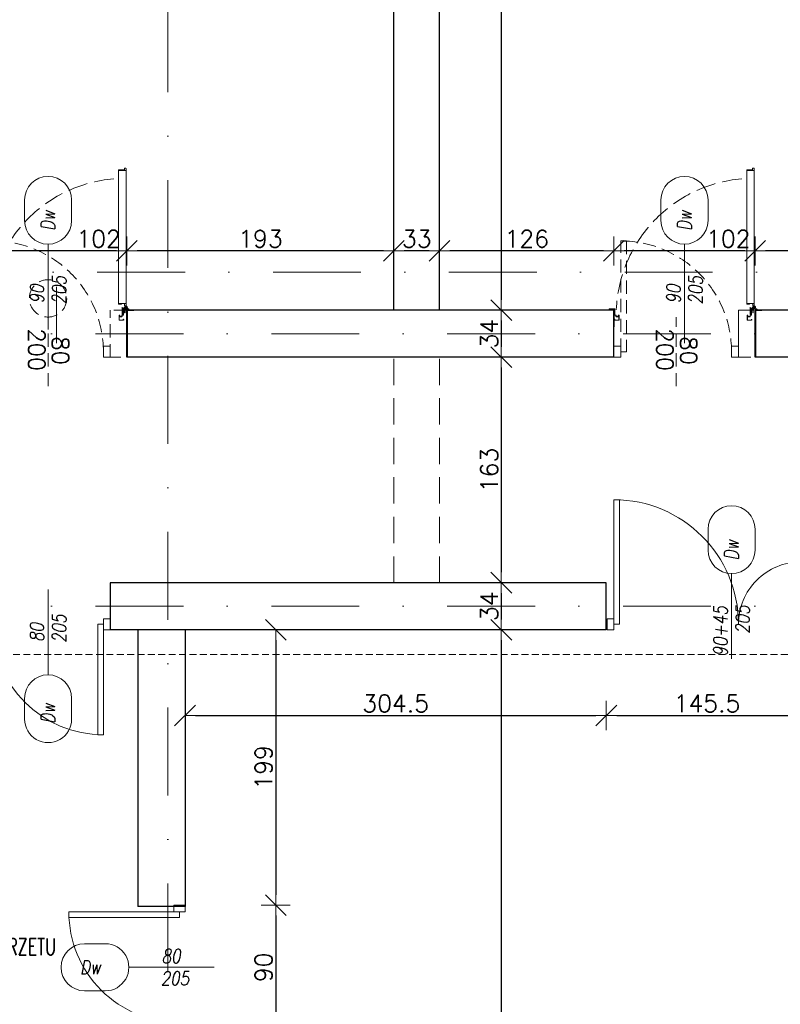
# Model space of a CAD drawing. Header units: millimetres. Extents: x 28291 to 177760, y -399809 to -170937.
# Tile 195 of 256: x 58279 to 58829, y -198558 to -197846. Entities that reach past the tile are written whole.
import ezdxf
from ezdxf.enums import TextEntityAlignment as Align

# ---------------------------------------------------------------- set-up
doc = ezdxf.new("R2010")
doc.units = ezdxf.units.MM
for name, pattern in [('CARKOVANA', [7.5, 5, -2.5]), ('CENTER', [0.6, 0.375, -0.075, 0.075, -0.075]), ('DASHDOT', [25.4, 12.7, -6.35, 0, -6.35]), ('HIDDEN', [9.525, 6.35, -3.175]), ('Hidden Line', [391.222223, 282.222223, -109]), ('HIDDEN2', [4.7625, 3.175, -1.5875])]:
    doc.linetypes.add(name, pattern=pattern)
doc.layers.get('0').update_dxf_attribs({"lineweight": 0})
for name, color, linetype, lineweight in [('!! 0_ Istn-sciany', 3, 'Continuous', 30), ('!! 0_ Istn-widok', 1, 'Continuous', 15), ('!! 0_Istn-drzwi', 1, 'Continuous', 13), ('!! 0_Opis_pom', 9, 'Continuous', 13), ('!! 1_PROJ Sciany', 2, 'Continuous', 40), ('!! 2_drzwi opis', 151, 'Continuous', 9), ('!! wymiary osi', 250, 'Continuous', 9), ('0-osie-liniA', 14, 'DASHDOT', 5)]:
    doc.layers.add(name, color=color, linetype=linetype, lineweight=lineweight)
doc.layers.add('!! 1_drzwi-linia - zrealizowane', color=7, linetype='Continuous', lineweight=5, true_color=0x7a7a7a)
doc.layers.add('!! 1_Wyburzenia', color=252, linetype='CARKOVANA', lineweight=13, true_color=0x696969)
doc.layers.add('!! 2_WYBURZENIA DO REMONTU', color=7, linetype='Continuous', lineweight=0, true_color=0x4d4d4d, plot=False)
doc.styles.add('50', font='ROMANS.shx', dxfattribs={"width": 0.8, "height": 10})
doc.styles.add('ARCHETYP', font='romans.shx', dxfattribs={"height": 15})
doc.styles.add('TXT', font='simplex.shx')
doc.dimstyles.new('DIM50', dxfattribs={"dimscale": 5, "dimtxt": 2.5, "dimasz": 1.5, "dimexe": 0, "dimexo": 0, "dimgap": 0.5, "dimtad": 1, "dimdec": 4, "dimrnd": 0.5, "dimdsep": 46, "dimtxsty": 'TXT', "dimblk1": 'TICK1', "dimblk2": 'TICK1', "dimsah": 1, "dimcen": 0, "dimse1": 1, "dimse2": 1, "dimclrd": 1, "dimclre": 7, "dimclrt": 9, "dimadec": 0, "dimazin": 0, "dimtfac": 1, "dimtdec": 4, "dimtmove": 2, "dimatfit": 3, "dimldrblk": 'TICK1', "dimfxl": 1, "dimtolj": 1, "dimarcsym": 0})

# ---------------------------------------------------------------- blocks, each defined once
blk = doc.blocks.new('BLOK OSI')
at = {"layer": '0-osie-liniA', "ltscale": 5}
for points in [[(49566.21142, -199866.5098), (49566.21142, -197259.3316)], [(48625.50568, -198090.0883), (53810.60983, -198090.0883)], [(48624.30568, -198134.5883), (52188.53244, -198134.5883)], [(48624.30568, -198331.5883), (52453.67948, -198331.5883)]]:
    blk.add_lwpolyline(points, dxfattribs=at)
blk = doc.blocks.new('zaw-dr-90-p')
at = {"color": 2, "linetype": 'CENTER', "ltscale": 0.2}
for p, q in [((12, 0), (-12, 0)), ((0, 12), (0, -12)), ((24.5, 24), (31, 24)), ((24.5, 19), (31, 19))]:
    blk.add_line(p, q, dxfattribs=at)
at = {"ltscale": 0.2}
for p, q in [((10, 12), (6.5, 12)), ((10, 0), (10, 6.5))]:
    blk.add_line(p, q, dxfattribs=at)
blk.add_lwpolyline([(0, 6.5), (23.5, 6.5, 0.414214), (28, 11), (28, 31), (24.5, 31), (24.5, 11, -0.414214), (23.5, 10), (0, 10, 4.561698), (7.6, 6.5), (4.9, 4.2)], format="xyb", dxfattribs=at)
blk.add_lwpolyline([(-0.2, -0.2), (-2.5, -0.2), (-2.5, 0.2), (-0.2, 0.2), (-0.2, 2.5), (0.2, 2.5), (0.2, 0.2), (2.8, 0.2), (2.8, -0.2), (0.2, -0.2), (0.2, -2.8), (-0.2, -2.8)], close=True)
blk.add_lwpolyline([(10, 10), (10, 39), (6.5, 39), (6.5, 10)], dxfattribs=at)
blk.add_circle((0, 0), 6.5, dxfattribs=at)
blk = doc.blocks.new('drzwi 90- sc 12')
for p, q in [((-13620.32, 20410.16), (-13620.32, 20313.77)), ((-13614.92, 20409.86), (-13620.32, 20409.86)), ((-13616.12, 20410.26), (-13620.22, 20410.26)), ((-13616.12, 20410.26), (-13620, 20410.26)), ((-13618.17, 20410.26), (-13616.22, 20410.26)), ((-13618.17, 20410.26), (-13616.22, 20410.26)), ((-13616.12, 20410.26), (-13616.12, 20411.46)), ((-13616.12, 20411.46), (-13615.02, 20411.46)), ((-13614.92, 20411.36), (-13614.92, 20313.77)), ((-13620.32, 20313.47), (-13620.32, 20317.97)), ((-13614.92, 20313.77), (-13620.32, 20313.77)), ((-13618.22, 20313.37), (-13620.22, 20313.37)), ((-13618.22, 20313.67), (-13618.22, 20313.37)), ((-13618.22, 20313.67), (-13616.42, 20313.67)), ((-13615.92, 20313.17), (-13615.92, 20312.17)), ((-13614.92, 20312.27), (-13614.92, 20317.97)), ((-13715.57, 20308.32), (-13715.57, 20308.56)), ((-13715.57, 20307.69), (-13715.57, 20308.56)), ((-13715.57, 20307.82), (-13715.57, 20308.56)), ((-13715.57, 20307.72), (-13715.37, 20307.72)), ((-13617.77, 20311.12), (-13617.77, 20305.72)), ((-13617.77, 20311.12), (-13617.77, 20305.72)), ((-13616.17, 20309.92), (-13617.37, 20309.92)), ((-13616.17, 20309.92), (-13616.17, 20311.02)), ((-13615.92, 20312.17), (-13615.02, 20312.17)), ((-13715.77, 20301.96), (-13716.27, 20301.96)), ((-13616.77, 20301.96), (-13616.27, 20301.96))]:
    blk.add_line(p, q)
for points in [[(-13665.27, 20284.96), (-13665.27, 20325.83)], [(-13615.57, 20309.64), (-13615.32, 20309.64), (-13615.32, 20309.82), (-13616.32, 20309.82), (-13616.32, 20309.64), (-13615.92, 20309.64)]]:
    blk.add_lwpolyline(points)
at = {"lineweight": 30}
for points in [[(-13716.27, 20308.92), (-13721.27, 20308.92)], [(-13716.27, 20308.92), (-13716.27, 20296.92)], [(-13614.27, 20308.92), (-13609.27, 20308.92)], [(-13614.27, 20308.92), (-13614.27, 20296.92)]]:
    blk.add_lwpolyline(points, dxfattribs=at)
at = {"ltscale": 0.2}
for points in [[(-13715.57, 20307.51), (-13715.57, 20309.48, 0.414214), (-13715.91, 20309.82), (-13719.43, 20309.82, 0.414214), (-13719.77, 20309.48), (-13719.77, 20308.92), (-13719.59, 20308.92), (-13719.59, 20309.48, -0.414214), (-13719.43, 20309.64), (-13716.97, 20309.64)], [(-13716.97, 20309.64), (-13715.91, 20309.64, -0.414214), (-13715.75, 20309.48), (-13715.75, 20307.51)], [(-13715.75, 20307.76), (-13715.75, 20305.58, 0.414214), (-13715.41, 20305.24), (-13714.96, 20305.24, -0.414214), (-13714.8, 20305.08), (-13714.8, 20304.48, 0.414214), (-13714.46, 20304.14), (-13713.28, 20304.14, 0.414214), (-13712.94, 20304.48), (-13712.94, 20305.15, -1), (-13712.75, 20305.15), (-13712.75, 20301.96, -0.414214), (-13712.91, 20301.8), (-13715.43, 20301.8, -0.414214), (-13715.59, 20301.96), (-13715.59, 20302.52), (-13715.77, 20302.52), (-13715.77, 20301.96, 0.414214), (-13715.43, 20301.62), (-13712.91, 20301.62, 0.414214), (-13712.57, 20301.96), (-13712.57, 20305.15, 1), (-13713.12, 20305.15), (-13713.12, 20304.48, -0.414214), (-13713.28, 20304.32), (-13714.46, 20304.32, -0.414214), (-13714.62, 20304.48), (-13714.62, 20305.08, 0.414214), (-13714.96, 20305.42), (-13715.41, 20305.42, -0.414214), (-13715.57, 20305.58), (-13715.57, 20307.64)], [(-13615.92, 20309.64), (-13616.63, 20309.64, 0.414214), (-13616.79, 20309.48), (-13616.79, 20305.58, -0.414214), (-13617.13, 20305.24), (-13617.58, 20305.24, 0.414214), (-13617.74, 20305.08), (-13617.74, 20304.48, -0.414214), (-13618.08, 20304.14), (-13619.26, 20304.14, -0.414214), (-13619.6, 20304.48), (-13619.6, 20305.15, 1), (-13619.79, 20305.15), (-13619.79, 20301.96, 0.414214), (-13619.63, 20301.8), (-13617.11, 20301.8, 0.414214), (-13616.95, 20301.96), (-13616.95, 20302.52), (-13616.77, 20302.52), (-13616.77, 20301.96, -0.414214), (-13617.11, 20301.62), (-13619.63, 20301.62, -0.414214), (-13619.97, 20301.96), (-13619.97, 20305.15, -1), (-13619.42, 20305.15), (-13619.42, 20304.48, 0.414214), (-13619.26, 20304.32), (-13618.08, 20304.32, 0.414214), (-13617.92, 20304.48), (-13617.92, 20305.08, -0.414214), (-13617.58, 20305.42), (-13617.13, 20305.42, 0.414214), (-13616.97, 20305.58), (-13616.97, 20309.48, -0.414214), (-13616.63, 20309.82), (-13613.11, 20309.82, -0.414214), (-13612.77, 20309.48), (-13612.77, 20308.92), (-13612.95, 20308.92), (-13612.95, 20309.48, 0.414214), (-13613.11, 20309.64), (-13615.57, 20309.64)]]:
    blk.add_lwpolyline(points, format="xyb", dxfattribs=at)
blk.add_lwpolyline([(-13616.79, 20308.82), (-13616.97, 20308.82), (-13616.97, 20307.42), (-13616.79, 20307.42)], close=True)
for centre, radius, start, end in [((-13620.22, 20410.16), 0.1, 90, 180), ((-13615.02, 20411.36), 0.1, 0, 90), ((-13620.22, 20313.47), 0.1, 180, 270), ((-13616.42, 20313.17), 0.5, 0, 90), ((-13616.27, 20311.02), 0.1, 0, 90), ((-13615.02, 20312.27), 0.1, 270, 0)]:
    blk.add_arc(centre, radius, start, end)
at = {"linetype": 'Hidden Line', "lineweight": 9, "ltscale": 0.05}
blk.add_arc((-13615.5, 20305.14), 99.12, 94.80054, 177.69442, dxfattribs=at)
at = {"xscale": 0.09999999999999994, "yscale": 0.09999999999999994, "zscale": 0.09999999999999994, "rotation": 180.0000000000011}
blk.add_blockref('zaw-dr-90-p', (-13614.92, 20310.92), dxfattribs=at)
blk = doc.blocks.new('1_ok-opis')
blk.add_line((0, 111.61), (0, 50))
for points in [[(-17, 128.61), (-17, 143.61)], [(17, 128.61), (17, 143.61)]]:
    blk.add_lwpolyline(points)
for centre, start, end in [((0, 143.61), 0, 180), ((0, 128.61), 180, 0)]:
    blk.add_arc(centre, 17, start, end)
at = {"style": 'ARCHETYP'}
for tag, height, rotation, p in [('NR', 12, 90, (0, 136.9)), ('NR', 12, 270, (0, 136.9)), ('SZEROKOŚĆ', 10, 90, (-8, 78.29)), ('SZEROKOŚĆ', 10, 270, (8, 78.29)), ('WYSOKOŚĆ', 10, 270, (-8, 78.29)), ('WYSOKOŚĆ', 10, 90, (8, 78.29))]:
    blk.add_attdef(tag, text='', height=height, rotation=rotation, dxfattribs=at).set_placement(p, align=Align.MIDDLE)
blk = doc.blocks.new('TICK1')
at = {"color": 2}
blk.add_line((-1, -1), (1, 1), dxfattribs=at)
at = {"color": 0}
for p, q in [((0, -1.4), (0, 1.4)), ((0, 0), (-1, 0))]:
    blk.add_line(p, q, dxfattribs=at)
blk = doc.blocks.new('*D2910')
at = {"layer": '!! wymiary osi', "color": 1, "lineweight": -2, "transparency": 16777216}
blk.add_line((58627.16, -197520.63), (58627.16, -198048.63), dxfattribs=at)
at = {"layer": 'DEFPOINTS', "color": 0, "transparency": 16777216}
for p in [(58582.57, -197513.13), (58582.57, -198056.13), (58627.16, -198056.13)]:
    blk.add_point(p, dxfattribs=at)
at = {"layer": '!! wymiary osi', "color": 1, "lineweight": -2, "transparency": 16777216, "xscale": 7.5, "yscale": 7.5, "zscale": 7.5}
for p, rotation in [((58627.16, -197513.13), 90), ((58627.16, -198056.13), 270)]:
    blk.add_blockref('TICK1', p, dxfattribs=dict(at, rotation=rotation))
at = {"layer": '!! wymiary osi', "color": 9, "transparency": 16777216, "insert": (58618.41, -197784.63), "char_height": 12.5, "attachment_point": 5, "rotation": 90, "style": 'TXT'}
blk.add_mtext('\\A1;543', dxfattribs=at)
blk = doc.blocks.new('*D2911')
at = {"layer": '!! wymiary osi', "color": 1, "lineweight": -2, "transparency": 16777216}
blk.add_line((58627.16, -198063.63), (58627.16, -198082.63), dxfattribs=at)
at = {"layer": 'DEFPOINTS', "color": 0, "transparency": 16777216}
for p in [(58582.57, -198056.13), (58582.57, -198090.13), (58627.16, -198090.13)]:
    blk.add_point(p, dxfattribs=at)
at = {"layer": '!! wymiary osi', "color": 1, "lineweight": -2, "transparency": 16777216, "xscale": 7.5, "yscale": 7.5, "zscale": 7.5}
for p, rotation in [((58627.16, -198056.13), 90), ((58627.16, -198090.13), 270)]:
    blk.add_blockref('TICK1', p, dxfattribs=dict(at, rotation=rotation))
at = {"layer": '!! wymiary osi', "color": 9, "transparency": 16777216, "insert": (58618.41, -198073.13), "char_height": 12.5, "attachment_point": 5, "rotation": 90, "style": 'TXT'}
blk.add_mtext('\\A1;34', dxfattribs=at)
blk = doc.blocks.new('*D2912')
at = {"layer": '!! wymiary osi', "color": 1, "lineweight": -2, "transparency": 16777216}
blk.add_line((58627.16, -198097.63), (58627.16, -198245.63), dxfattribs=at)
at = {"layer": 'DEFPOINTS', "color": 0, "transparency": 16777216}
for p in [(58582.57, -198090.13), (58582.57, -198253.13), (58627.16, -198253.13)]:
    blk.add_point(p, dxfattribs=at)
at = {"layer": '!! wymiary osi', "color": 1, "lineweight": -2, "transparency": 16777216, "xscale": 7.5, "yscale": 7.5, "zscale": 7.5}
for p, rotation in [((58627.16, -198090.13), 90), ((58627.16, -198253.13), 270)]:
    blk.add_blockref('TICK1', p, dxfattribs=dict(at, rotation=rotation))
at = {"layer": '!! wymiary osi', "color": 9, "transparency": 16777216, "insert": (58618.41, -198171.63), "char_height": 12.5, "attachment_point": 5, "rotation": 90, "style": 'TXT'}
blk.add_mtext('\\A1;163', dxfattribs=at)
blk = doc.blocks.new('*D2913')
at = {"layer": '!! wymiary osi', "color": 1, "lineweight": -2, "transparency": 16777216}
blk.add_line((58627.16, -198260.63), (58627.16, -198279.63), dxfattribs=at)
at = {"layer": 'DEFPOINTS', "color": 0, "transparency": 16777216}
for p in [(58582.57, -198253.13), (58582.57, -198287.13), (58627.16, -198287.13)]:
    blk.add_point(p, dxfattribs=at)
at = {"layer": '!! wymiary osi', "color": 1, "lineweight": -2, "transparency": 16777216, "xscale": 7.5, "yscale": 7.5, "zscale": 7.5}
for p, rotation in [((58627.16, -198253.13), 90), ((58627.16, -198287.13), 270)]:
    blk.add_blockref('TICK1', p, dxfattribs=dict(at, rotation=rotation))
at = {"layer": '!! wymiary osi', "color": 9, "transparency": 16777216, "insert": (58618.41, -198270.13), "char_height": 12.5, "attachment_point": 5, "rotation": 90, "style": 'TXT'}
blk.add_mtext('\\A1;34', dxfattribs=at)
blk = doc.blocks.new('*D2914')
at = {"layer": '!! wymiary osi', "color": 1, "lineweight": -2, "transparency": 16777216}
blk.add_line((58627.16, -198294.63), (58627.16, -199444.63), dxfattribs=at)
at = {"layer": 'DEFPOINTS', "color": 0, "transparency": 16777216}
for p in [(58582.57, -198287.13), (58627.16, -199452.13), (58652.57, -199452.13)]:
    blk.add_point(p, dxfattribs=at)
at = {"layer": '!! wymiary osi', "color": 1, "lineweight": -2, "transparency": 16777216, "xscale": 7.5, "yscale": 7.5, "zscale": 7.5}
for p, rotation in [((58627.16, -198287.13), 90), ((58627.16, -199452.13), 270)]:
    blk.add_blockref('TICK1', p, dxfattribs=dict(at, rotation=rotation))
at = {"layer": '!! wymiary osi', "color": 9, "transparency": 16777216, "insert": (58618.41, -198869.63), "char_height": 12.5, "attachment_point": 5, "rotation": 90, "style": 'TXT'}
blk.add_mtext('\\A1;1165', dxfattribs=at)
blk = doc.blocks.new('*D2915')
at = {"layer": '!! wymiary osi', "color": 1, "lineweight": -2, "transparency": 16777216}
blk.add_line((58406.07, -198349.12), (58695.57, -198349.12), dxfattribs=at)
at = {"layer": 'DEFPOINTS', "color": 0, "transparency": 16777216}
for p in [(58398.57, -198287.13), (58703.07, -198287.13), (58703.07, -198349.12)]:
    blk.add_point(p, dxfattribs=at)
at = {"layer": '!! wymiary osi', "color": 1, "lineweight": -2, "transparency": 16777216, "xscale": 7.5, "yscale": 7.5, "zscale": 7.5, "rotation": 180}
blk.add_blockref('TICK1', (58398.57, -198349.12), dxfattribs=at)
at = {"layer": '!! wymiary osi', "color": 1, "lineweight": -2, "transparency": 16777216, "xscale": 7.5, "yscale": 7.5, "zscale": 7.5}
blk.add_blockref('TICK1', (58703.07, -198349.12), dxfattribs=at)
at = {"layer": '!! wymiary osi', "color": 9, "transparency": 16777216, "insert": (58550.82, -198340.37), "char_height": 12.5, "attachment_point": 5, "style": 'TXT'}
blk.add_mtext('\\A1;304.5', dxfattribs=at)
blk = doc.blocks.new('*D2916')
at = {"layer": '!! wymiary osi', "color": 1, "lineweight": -2, "transparency": 16777216}
blk.add_line((58710.57, -198349.12), (58841.07, -198349.12), dxfattribs=at)
at = {"layer": 'DEFPOINTS', "color": 0, "transparency": 16777216}
for p in [(58703.07, -198287.13), (58848.57, -198287.13), (58848.57, -198349.12)]:
    blk.add_point(p, dxfattribs=at)
at = {"layer": '!! wymiary osi', "color": 1, "lineweight": -2, "transparency": 16777216, "xscale": 7.5, "yscale": 7.5, "zscale": 7.5, "rotation": 180}
blk.add_blockref('TICK1', (58703.07, -198349.12), dxfattribs=at)
at = {"layer": '!! wymiary osi', "color": 1, "lineweight": -2, "transparency": 16777216, "xscale": 7.5, "yscale": 7.5, "zscale": 7.5}
blk.add_blockref('TICK1', (58848.57, -198349.12), dxfattribs=at)
at = {"layer": '!! wymiary osi', "color": 9, "transparency": 16777216, "insert": (58775.82, -198340.37), "char_height": 12.5, "attachment_point": 5, "style": 'TXT'}
blk.add_mtext('\\A1;145.5', dxfattribs=at)
blk = doc.blocks.new('*D2920')
at = {"layer": '!! wymiary osi', "color": 1, "lineweight": -2, "transparency": 16777216}
blk.add_line((58464.11, -198294.63), (58464.11, -198478.63), dxfattribs=at)
at = {"layer": 'DEFPOINTS', "color": 0, "transparency": 16777216}
for p in [(58398.57, -198287.13), (58398.57, -198486.13), (58464.11, -198486.13)]:
    blk.add_point(p, dxfattribs=at)
at = {"layer": '!! wymiary osi', "color": 1, "lineweight": -2, "transparency": 16777216, "xscale": 7.5, "yscale": 7.5, "zscale": 7.5}
for p, rotation in [((58464.11, -198287.13), 90), ((58464.11, -198486.13), 270)]:
    blk.add_blockref('TICK1', p, dxfattribs=dict(at, rotation=rotation))
at = {"layer": '!! wymiary osi', "color": 9, "transparency": 16777216, "insert": (58455.36, -198386.63), "char_height": 12.5, "attachment_point": 5, "rotation": 90, "style": 'TXT'}
blk.add_mtext('\\A1;199', dxfattribs=at)
blk = doc.blocks.new('*D2921')
at = {"layer": '!! wymiary osi', "color": 1, "lineweight": -2, "transparency": 16777216}
blk.add_line((58464.11, -198493.63), (58464.11, -198568.63), dxfattribs=at)
at = {"layer": 'DEFPOINTS', "color": 0, "transparency": 16777216}
for p in [(58398.57, -198486.13), (58398.57, -198576.13), (58464.11, -198576.13)]:
    blk.add_point(p, dxfattribs=at)
at = {"layer": '!! wymiary osi', "color": 1, "lineweight": -2, "transparency": 16777216, "xscale": 7.5, "yscale": 7.5, "zscale": 7.5}
for p, rotation in [((58464.11, -198486.13), 90), ((58464.11, -198576.13), 270)]:
    blk.add_blockref('TICK1', p, dxfattribs=dict(at, rotation=rotation))
at = {"layer": '!! wymiary osi', "color": 9, "transparency": 16777216, "insert": (58455.36, -198531.13), "char_height": 12.5, "attachment_point": 5, "rotation": 90, "style": 'TXT'}
blk.add_mtext('\\A1;90', dxfattribs=at)
blk = doc.blocks.new('*D2970')
at = {"layer": '!! wymiary osi', "color": 1, "lineweight": -2, "transparency": 16777216}
blk.add_line((58803.07, -198013.31), (58716.07, -198013.31), dxfattribs=at)
at = {"layer": 'DEFPOINTS', "color": 0, "transparency": 16777216}
for p in [(58708.57, -198013.31), (58708.57, -198056.13), (58810.57, -198056.13)]:
    blk.add_point(p, dxfattribs=at)
at = {"layer": '!! wymiary osi', "color": 1, "lineweight": -2, "transparency": 16777216, "xscale": 7.5, "yscale": 7.5, "zscale": 7.5, "rotation": 180}
blk.add_blockref('TICK1', (58708.57, -198013.31), dxfattribs=at)
at = {"layer": '!! wymiary osi', "color": 1, "lineweight": -2, "transparency": 16777216, "xscale": 7.5, "yscale": 7.5, "zscale": 7.5}
blk.add_blockref('TICK1', (58810.57, -198013.31), dxfattribs=at)
at = {"layer": '!! wymiary osi', "color": 9, "transparency": 16777216, "insert": (58791.2, -198004.56), "char_height": 12.5, "attachment_point": 5, "style": 'TXT'}
blk.add_mtext('\\A1;102', dxfattribs=at)
blk = doc.blocks.new('*D2971')
at = {"layer": '!! wymiary osi', "color": 1, "lineweight": -2, "transparency": 16777216}
blk.add_line((58701.07, -198013.31), (58590.07, -198013.31), dxfattribs=at)
at = {"layer": 'DEFPOINTS', "color": 0, "transparency": 16777216}
for p in [(58582.57, -198013.31), (58582.57, -198056.13), (58708.57, -198056.13)]:
    blk.add_point(p, dxfattribs=at)
at = {"layer": '!! wymiary osi', "color": 1, "lineweight": -2, "transparency": 16777216, "xscale": 7.5, "yscale": 7.5, "zscale": 7.5, "rotation": 180}
blk.add_blockref('TICK1', (58582.57, -198013.31), dxfattribs=at)
at = {"layer": '!! wymiary osi', "color": 1, "lineweight": -2, "transparency": 16777216, "xscale": 7.5, "yscale": 7.5, "zscale": 7.5}
blk.add_blockref('TICK1', (58708.57, -198013.31), dxfattribs=at)
at = {"layer": '!! wymiary osi', "color": 9, "transparency": 16777216, "insert": (58645.57, -198004.56), "char_height": 12.5, "attachment_point": 5, "style": 'TXT'}
blk.add_mtext('\\A1;126', dxfattribs=at)
blk = doc.blocks.new('*D2972')
at = {"layer": '!! wymiary osi', "color": 1, "lineweight": -2, "transparency": 16777216}
blk.add_line((58575.07, -198013.31), (58557.07, -198013.31), dxfattribs=at)
at = {"layer": 'DEFPOINTS', "color": 0, "transparency": 16777216}
for p in [(58549.57, -198013.31), (58549.57, -198056.13), (58582.57, -198056.13)]:
    blk.add_point(p, dxfattribs=at)
at = {"layer": '!! wymiary osi', "color": 1, "lineweight": -2, "transparency": 16777216, "xscale": 7.5, "yscale": 7.5, "zscale": 7.5, "rotation": 180}
blk.add_blockref('TICK1', (58549.57, -198013.31), dxfattribs=at)
at = {"layer": '!! wymiary osi', "color": 1, "lineweight": -2, "transparency": 16777216, "xscale": 7.5, "yscale": 7.5, "zscale": 7.5}
blk.add_blockref('TICK1', (58582.57, -198013.31), dxfattribs=at)
at = {"layer": '!! wymiary osi', "color": 9, "transparency": 16777216, "insert": (58566.07, -198004.56), "char_height": 12.5, "attachment_point": 5, "style": 'TXT'}
blk.add_mtext('\\A1;33', dxfattribs=at)
blk = doc.blocks.new('*D2973')
at = {"layer": '!! wymiary osi', "color": 1, "lineweight": -2, "transparency": 16777216}
blk.add_line((58542.07, -198013.31), (58364.07, -198013.31), dxfattribs=at)
at = {"layer": 'DEFPOINTS', "color": 0, "transparency": 16777216}
for p in [(58356.57, -198013.31), (58356.57, -198056.13), (58549.57, -198056.13)]:
    blk.add_point(p, dxfattribs=at)
at = {"layer": '!! wymiary osi', "color": 1, "lineweight": -2, "transparency": 16777216, "xscale": 7.5, "yscale": 7.5, "zscale": 7.5, "rotation": 180}
blk.add_blockref('TICK1', (58356.57, -198013.31), dxfattribs=at)
at = {"layer": '!! wymiary osi', "color": 1, "lineweight": -2, "transparency": 16777216, "xscale": 7.5, "yscale": 7.5, "zscale": 7.5}
blk.add_blockref('TICK1', (58549.57, -198013.31), dxfattribs=at)
at = {"layer": '!! wymiary osi', "color": 9, "transparency": 16777216, "insert": (58453.07, -198004.56), "char_height": 12.5, "attachment_point": 5, "style": 'TXT'}
blk.add_mtext('\\A1;193', dxfattribs=at)
blk = doc.blocks.new('*D2974')
at = {"layer": '!! wymiary osi', "color": 1, "lineweight": -2, "transparency": 16777216}
blk.add_line((58349.07, -198013.31), (58262.07, -198013.31), dxfattribs=at)
at = {"layer": 'DEFPOINTS', "color": 0, "transparency": 16777216}
for p in [(58254.57, -198013.31), (58254.57, -198056.13), (58356.57, -198056.13)]:
    blk.add_point(p, dxfattribs=at)
at = {"layer": '!! wymiary osi', "color": 1, "lineweight": -2, "transparency": 16777216, "xscale": 7.5, "yscale": 7.5, "zscale": 7.5, "rotation": 180}
blk.add_blockref('TICK1', (58254.57, -198013.31), dxfattribs=at)
at = {"layer": '!! wymiary osi', "color": 1, "lineweight": -2, "transparency": 16777216, "xscale": 7.5, "yscale": 7.5, "zscale": 7.5}
blk.add_blockref('TICK1', (58356.57, -198013.31), dxfattribs=at)
at = {"layer": '!! wymiary osi', "color": 9, "transparency": 16777216, "insert": (58336.08, -198004.56), "char_height": 12.5, "attachment_point": 5, "style": 'TXT'}
blk.add_mtext('\\A1;102', dxfattribs=at)
blk = doc.blocks.new('*D2977')
at = {"layer": '!! wymiary osi', "color": 1, "lineweight": -2, "transparency": 16777216}
blk.add_line((58946.07, -198013.31), (58818.07, -198013.31), dxfattribs=at)
at = {"layer": 'DEFPOINTS', "color": 0, "transparency": 16777216}
for p in [(58810.57, -198013.31), (58810.57, -198056.13), (58953.57, -198056.13)]:
    blk.add_point(p, dxfattribs=at)
at = {"layer": '!! wymiary osi', "color": 1, "lineweight": -2, "transparency": 16777216, "xscale": 7.5, "yscale": 7.5, "zscale": 7.5, "rotation": 180}
blk.add_blockref('TICK1', (58810.57, -198013.31), dxfattribs=at)
at = {"layer": '!! wymiary osi', "color": 1, "lineweight": -2, "transparency": 16777216, "xscale": 7.5, "yscale": 7.5, "zscale": 7.5}
blk.add_blockref('TICK1', (58953.57, -198013.31), dxfattribs=at)
at = {"layer": '!! wymiary osi', "color": 9, "transparency": 16777216, "insert": (58882.07, -198004.56), "char_height": 12.5, "attachment_point": 5, "style": 'TXT'}
blk.add_mtext('\\A1;143', dxfattribs=at)
blk = doc.blocks.new('oznaczenie przekroi')
at = {"layer": '!! 1_Wyburzenia'}
blk.add_lwpolyline([(84721.06, -198393.4), (84958.93, -198393.4), (84958.93, -198305.1), (90995.48, -198305.1)], dxfattribs=at)

msp = doc.modelspace()

# ---------------------------------------------------------------- linework, layer by layer
at = {"layer": '!! 0_ Istn-sciany'}
for p, q in [((58703.06735, -198253.12813), (58344.56735, -198253.12813)), ((58344.56735, -198253.12813), (58344.56735, -198287.12813)), ((58703.06735, -198287.12813), (58344.56735, -198287.12813)), ((58364.56735, -198287.12813), (58364.56735, -198487.12813)), ((58398.56735, -198287.12813), (58398.56735, -198487.12813)), ((58398.56735, -198487.12813), (58364.56735, -198487.12813))]:
    msp.add_line(p, q, dxfattribs=at)
for points in [[(58549.56735, -198056.12813), (58549.56735, -197513.12813)], [(58582.56735, -198056.12813), (58582.56735, -197513.12813)], [(58708.56735, -198056.12813), (58356.56735, -198056.12813)], [(58708.56735, -198090.12813), (58708.56735, -198056.12813)], [(59172.56735, -198056.12813), (58810.56735, -198056.12813)], [(59172.56735, -198056.12813), (58810.56735, -198056.12813)], [(58708.56735, -198090.12813), (58356.56735, -198090.12813)], [(59172.56735, -198090.12813), (58810.56735, -198090.12813)], [(59172.56735, -198090.12813), (58810.56735, -198090.12813)], [(58703.06735, -198287.12813), (58703.06735, -198253.12813)]]:
    msp.add_lwpolyline(points, dxfattribs=at)
at = {"layer": '!! 0_ Istn-widok', "linetype": 'HIDDEN', "ltscale": 3}
for points in [[(58549.56735, -198253.12813), (58549.56735, -198090.12813)], [(58582.56735, -198253.12813), (58582.56735, -198090.12813)]]:
    msp.add_lwpolyline(points, dxfattribs=at)
at = {"layer": '!! 0_Istn-drzwi'}
for points in [[(58299.56735, -198308.12813), (58299.56735, -198258.12813)], [(58793.56735, -198308.12813), (58793.56735, -198258.12813)], [(58419.56735, -198531.12813), (58369.56735, -198531.12813)]]:
    msp.add_lwpolyline(points, dxfattribs=at)
at = {"layer": '!! 1_drzwi-linia - zrealizowane'}
for points in [[(58712.56735, -198193.12813), (58712.56735, -198283.12813), (58708.56735, -198283.12813), (58708.56735, -198193.12813)], [(58335.56735, -198363.12813), (58335.56735, -198283.12813), (58339.56735, -198283.12813), (58339.56735, -198363.12813)], [(58339.56735, -198287.12813), (58344.56735, -198287.12813), (58344.56735, -198279.12813), (58339.56735, -198279.12813)], [(58708.56735, -198287.12813), (58703.56735, -198287.12813), (58703.56735, -198279.12813), (58708.56735, -198279.12813)], [(58398.56735, -198491.12813), (58398.56735, -198486.12813), (58390.56735, -198486.12813), (58390.56735, -198491.12813)], [(58314.56735, -198495.12813), (58394.56735, -198495.12813), (58394.56735, -198491.12813), (58314.56735, -198491.12813)]]:
    msp.add_lwpolyline(points, close=True, dxfattribs=at)
for centre, radius, start, end in [((58708.56735, -198283.12813), 90, 0.00000004, 90.00000004), ((58843.56735, -198283.12813), 45, 89.99999987, 180.00000002), ((58339.56735, -198283.12813), 80, 180.00000004, 270.00000004), ((58394.56735, -198491.12813), 80, 179.99999996, 269.99999996)]:
    msp.add_arc(centre, radius, start, end, dxfattribs=at)
at = {"layer": '!! 1_PROJ Sciany'}
for points in [[(58356.56735, -198056.12813), (58356.56735, -198090.12813)], [(58810.56735, -198056.12813), (58810.56735, -198090.12813)]]:
    msp.add_lwpolyline(points, dxfattribs=at)
at = {"layer": '!! 2_WYBURZENIA DO REMONTU', "linetype": 'HIDDEN2', "ltscale": 3}
for p, q in [((58342.56735, -198090.12813), (58356.56735, -198090.12813)), ((58796.56735, -198090.12813), (58806.56735, -198090.12813))]:
    msp.add_line(p, q, dxfattribs=at)
for points in [[(58717.56735, -198006.12813), (58717.56735, -198086.12813), (58713.56735, -198086.12813), (58713.56735, -198006.12813)], [(58339.56735, -198090.12813), (58344.56735, -198090.12813), (58344.56735, -198082.12813), (58339.56735, -198082.12813)], [(58713.56735, -198090.12813), (58708.56735, -198090.12813), (58708.56735, -198082.12813), (58713.56735, -198082.12813)], [(58793.56735, -198090.12813), (58798.56735, -198090.12813), (58798.56735, -198082.12813), (58793.56735, -198082.12813)]]:
    msp.add_lwpolyline(points, close=True, dxfattribs=at)
for points in [[(58299.56735, -198111.12813), (58299.56735, -198061.12813)], [(58344.56735, -198090.12813), (58344.56735, -198056.12813)], [(58356.56735, -198056.12813), (58344.56735, -198056.12813)], [(58753.56735, -198111.12813), (58753.56735, -198061.12813)], [(58798.56735, -198090.12813), (58798.56735, -198056.12813)], [(58798.56735, -198056.12813), (58810.56735, -198056.12813)]]:
    msp.add_lwpolyline(points, dxfattribs=at)
at = {"layer": '!! 2_WYBURZENIA DO REMONTU'}
for points in [[(58798.56735, -198090.12813), (58798.56735, -198056.12813)], [(58809.66246, -198056.12813), (58798.56735, -198056.12813)], [(58807.61586, -198090.12813), (58798.56735, -198090.12813)]]:
    msp.add_lwpolyline(points, dxfattribs=at)
msp.add_lwpolyline([(58793.56735, -198090.12813), (58798.56735, -198090.12813), (58798.56735, -198082.12813), (58793.56735, -198082.12813)], close=True, dxfattribs=at)
at = {"layer": '!! 2_WYBURZENIA DO REMONTU', "linetype": 'HIDDEN2', "ltscale": 3}
msp.add_circle((58299.56735, -198047.62813), 13.5, dxfattribs=at)
for centre in [(58259.56735, -198086.12813), (58713.56735, -198086.12813)]:
    msp.add_arc(centre, 80, 0.00000004, 90.00000004, dxfattribs=at)

# ---------------------------------------------------------------- block references
at = {"layer": '!! 1_drzwi-linia - zrealizowane'}
for name, p in [('BLOK OSI', (8819.85593, 61.46017)), ('drzwi 90- sc 12', (71970.83705, -218365.05247)), ('drzwi 90- sc 12', (72424.83705, -218365.05247))]:
    msp.add_blockref(name, p, dxfattribs=at)
at = {"layer": '!! 1_Wyburzenia'}
msp.add_blockref('oznaczenie przekroi', (-27239.68678, 0), dxfattribs=at)
at = {"layer": '!! 2_drzwi opis'}
ref = msp.add_blockref('1_ok-opis', (58299.56735, -198120.03257), dxfattribs=dict(at, xscale=-1, rotation=359.9999963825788))
ref.add_attrib('WYSOKOŚĆ', '90 ', dxfattribs={"layer": '0', "height": 10, "rotation": 89.99999638, "style": '50', "oblique": 10, "width": 0.8}).set_placement((58291.56735, -198041.74172), align=Align.MIDDLE)
ref.add_attrib('SZEROKOŚĆ', '205', dxfattribs={"layer": '0', "height": 10, "rotation": 89.99999638, "style": '50', "oblique": 10, "width": 0.8}).set_placement((58307.56735, -198041.74172), align=Align.MIDDLE)
ref.add_attrib('NR', 'Dw', dxfattribs={"layer": '0', "height": 10, "rotation": 89.99999638, "style": '50', "oblique": 10, "width": 0.8}).set_placement((58299.56735, -197991.42133), align=Align.MIDDLE)
ref = msp.add_blockref('1_ok-opis', (58759.56738, -198120.03257), dxfattribs=dict(at, xscale=-1, rotation=359.9999963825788))
ref.add_attrib('WYSOKOŚĆ', '90 ', dxfattribs={"layer": '0', "height": 10, "rotation": 89.99999638, "style": '50', "oblique": 10, "width": 0.8}).set_placement((58751.56739, -198041.74172), align=Align.MIDDLE)
ref.add_attrib('SZEROKOŚĆ', '205', dxfattribs={"layer": '0', "height": 10, "rotation": 89.99999638, "style": '50', "oblique": 10, "width": 0.8}).set_placement((58767.56739, -198041.74172), align=Align.MIDDLE)
ref.add_attrib('NR', 'Dw', dxfattribs={"layer": '0', "height": 10, "rotation": 89.99999638, "style": '50', "oblique": 10, "width": 0.8}).set_placement((58759.56739, -197991.42133), align=Align.MIDDLE)
ref = msp.add_blockref('1_ok-opis', (58793.56735, -198358.12813), dxfattribs=dict(at, xscale=-1, rotation=359.9999963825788))
ref.add_attrib('WYSOKOŚĆ', '90+45', dxfattribs={"layer": '0', "height": 10, "rotation": 89.99999638, "style": '50', "oblique": 10, "width": 0.8}).set_placement((58785.56735, -198288.22824), align=Align.MIDDLE)
ref.add_attrib('SZEROKOŚĆ', '205', dxfattribs={"layer": '0', "height": 10, "rotation": 89.99999638, "style": '50', "oblique": 10, "width": 0.8}).set_placement((58801.56735, -198279.83728), align=Align.MIDDLE)
ref.add_attrib('NR', 'Dw', dxfattribs={"layer": '0', "height": 10, "rotation": 89.99999638, "style": '50', "oblique": 10, "width": 0.8}).set_placement((58793.56735, -198229.51689), align=Align.MIDDLE)
ref = msp.add_blockref('1_ok-opis', (58299.56735, -198208.12813), dxfattribs=dict(at, rotation=180.0000036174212))
ref.add_attrib('WYSOKOŚĆ', '80 ', dxfattribs={"layer": '0', "height": 10, "rotation": 90.00000362, "style": '50', "oblique": 10, "width": 0.8}).set_placement((58291.56735, -198286.41898), align=Align.MIDDLE)
ref.add_attrib('SZEROKOŚĆ', '205', dxfattribs={"layer": '0', "height": 10, "rotation": 90.00000362, "style": '50', "oblique": 10, "width": 0.8}).set_placement((58307.56735, -198286.41898), align=Align.MIDDLE)
ref.add_attrib('NR', 'Dw', dxfattribs={"layer": '0', "height": 10, "rotation": 90.00000362, "style": '50', "oblique": 10, "width": 0.8}).set_placement((58299.56735, -198347.60507), align=Align.MIDDLE)
ref = msp.add_blockref('1_ok-opis', (58469.56756, -198531.12813), dxfattribs=dict(at, rotation=90.00000361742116))
ref.add_attrib('WYSOKOŚĆ', '80 ', dxfattribs={"layer": '0', "height": 10, "rotation": 0.00000362, "style": '50', "oblique": 10, "width": 0.8}).set_placement((58391.2767, -198523.12813), align=Align.MIDDLE)
ref.add_attrib('SZEROKOŚĆ', '205', dxfattribs={"layer": '0', "height": 10, "rotation": 0.00000362, "style": '50', "oblique": 10, "width": 0.8}).set_placement((58391.2767, -198539.12813), align=Align.MIDDLE)
ref.add_attrib('NR', 'Dw', dxfattribs={"layer": '0', "height": 10, "rotation": 0.00000362, "style": '50', "oblique": 10, "width": 0.8}).set_placement((58330.09061, -198531.12814), align=Align.MIDDLE)

# ---------------------------------------------------------------- texts
at = {"layer": '!! 0_Opis_pom', "ltscale": 0.7, "style": 'TXT', "width": 0.7}
msp.add_text('MAGAZYN SPRZETU', height=12, dxfattribs=at).set_placement((58252.10971, -198522.24999), align=Align.CENTER)
at = {"layer": '!! 2_WYBURZENIA DO REMONTU', "linetype": 'HIDDEN2', "ltscale": 3, "style": 'ARCHETYP'}
for s, p in [('200', (58285.42021, -198069.32405)), ('80', (58302.56735, -198075.10532)), ('200', (58739.42021, -198069.32405)), ('80', (58756.56735, -198075.10532))]:
    msp.add_text(s, height=12, rotation=269.99999996, dxfattribs=at).set_placement(p)

# ---------------------------------------------------------------- dimensions: what is measured, and where the dimension line sits
at = {"layer": '!! wymiary osi'}
for base, p1, p2, picture, middle in [((58627.16069, -198056.12813), (58582.56735, -197513.12813), (58582.56735, -198056.12813), '*D2910', (58618.41069, -197784.62813)), ((58627.16069, -198090.12813), (58582.56735, -198056.12813), (58582.56735, -198090.12813), '*D2911', (58618.41069, -198073.12813)), ((58627.16069, -198253.12813), (58582.56735, -198090.12813), (58582.56735, -198253.12813), '*D2912', (58618.41069, -198171.62813)), ((58627.16069, -198287.12813), (58582.56735, -198253.12813), (58582.56735, -198287.12813), '*D2913', (58618.41069, -198270.12813)), ((58464.10524, -198486.12813), (58398.56735, -198287.12813), (58398.56735, -198486.12813), '*D2920', (58455.35524, -198386.62813)), ((58627.16069, -199452.12813), (58582.56735, -198287.12813), (58652.56735, -199452.12813), '*D2914', (58618.41069, -198869.62813)), ((58464.10524, -198576.12813), (58398.56735, -198486.12813), (58398.56735, -198576.12813), '*D2921', (58455.35524, -198531.12813))]:
    dim = msp.add_linear_dim(base=base, p1=p1, p2=p2, angle=90, dimstyle='DIM50', dxfattribs=at)
    dim.commit()
    dim.dimension.update_dxf_attribs({"geometry": picture, "text_midpoint": middle})
for base, p1, p2, picture, middle in [((58254.56735, -198013.31169), (58356.56735, -198056.12813), (58254.56735, -198056.12813), '*D2974', (58336.08269, -198004.56169)), ((58708.56735, -198013.31169), (58810.56735, -198056.12813), (58708.56735, -198056.12813), '*D2970', (58791.1978, -198004.56169))]:
    dim = msp.add_linear_dim(base=base, p1=p1, p2=p2, dimstyle='DIM50', dxfattribs=at)
    dim.commit()
    dim.dimension.update_dxf_attribs({"geometry": picture, "text_midpoint": middle, "dimtype": 160})
for base, p1, p2, picture, middle in [((58356.56735, -198013.31169), (58549.56735, -198056.12813), (58356.56735, -198056.12813), '*D2973', (58453.06735, -198004.56169)), ((58549.56735, -198013.31169), (58582.56735, -198056.12813), (58549.56735, -198056.12813), '*D2972', (58566.06735, -198004.56169)), ((58582.56735, -198013.31169), (58708.56735, -198056.12813), (58582.56735, -198056.12813), '*D2971', (58645.56735, -198004.56169)), ((58810.56735, -198013.31169), (58953.56735, -198056.12813), (58810.56735, -198056.12813), '*D2977', (58882.06735, -198004.56169)), ((58703.06735, -198349.11834), (58398.56735, -198287.12813), (58703.06735, -198287.12813), '*D2915', (58550.81735, -198340.36834)), ((58848.56735, -198349.11834), (58703.06735, -198287.12813), (58848.56735, -198287.12813), '*D2916', (58775.81735, -198340.36834))]:
    dim = msp.add_linear_dim(base=base, p1=p1, p2=p2, dimstyle='DIM50', dxfattribs=at)
    dim.commit()
    dim.dimension.update_dxf_attribs({"geometry": picture, "text_midpoint": middle})

doc.saveas('drawing.dxf')
